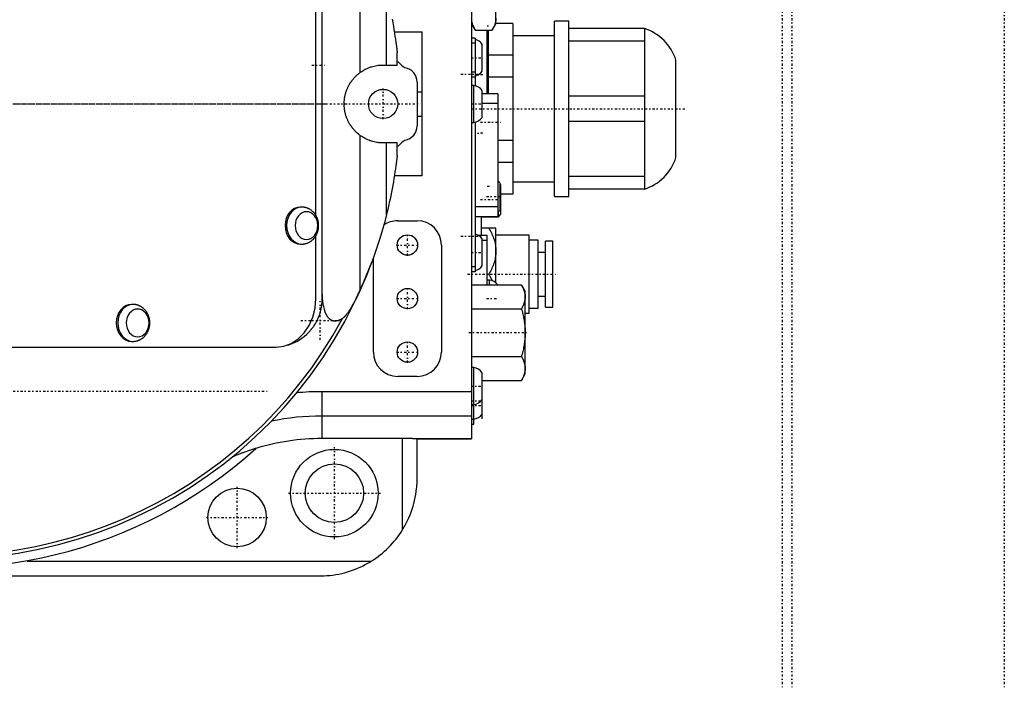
# Model space of a CAD drawing. Extents: x -526 to 218, y -128 to 128.
# Tile 8 of 9: x 15 to 218, y -120 to 17. Entities that reach past the tile are written whole.
import ezdxf

# ---------------------------------------------------------------- set-up
doc = ezdxf.new("R2010")
doc.units = 0
doc.linetypes.add('CENTER', pattern=[1.5, 0.45, -0.5, 0.05, -0.5])
doc.layers.add('AM_0', color=7, linetype='CONTINUOUS')
doc.layers.add('AM_7', color=7, linetype='CENTER')

msp = doc.modelspace()

# ---------------------------------------------------------------- linework, layer by layer
at = {"layer": 'AM_0', "color": 7, "linetype": 'CONTINUOUS'}
for p, q in [((108.2, 68.86), (108.2, -68.86)), ((77.5, -40), (77.5, 40)), ((85.27, 6.45), (85.27, 38.28)), ((113.2, 16.5), (113.2, 33.5)), ((76.2, -22.92), (76.2, 22.92)), ((90.69, 8), (90.69, 22.74)), ((108.2, 16.5), (108.96, 15.19)), ((112.44, 15.19), (113.2, 16.5)), ((116.7, 16.55), (113.2, 16.55)), ((116.7, 16.55), (116.7, -18.55)), ((128.2, 17), (125.2, 17)), ((125.2, -19), (125.2, 17)), ((128.2, -19), (128.2, 17)), ((92.32, 14.8), (98, 14.8)), ((98, -14.8), (98, 14.8)), ((108.96, 15.19), (112.44, 15.19)), ((111.7, 16), (111.4, 16)), ((111.4, 2.1), (111.4, 15.19)), ((111.7, 2.1), (111.7, 15.2)), ((143.7, 15.5), (128.2, 15.5)), ((143.7, 15.5), (143.7, -17.5)), ((108.9, 13.5), (108.2, 13.5)), ((108.9, 12.5), (108.2, 12.5)), ((108.9, 13.5), (108.9, 3.76)), ((110.4, 6.75), (110.4, 12.25)), ((125.2, 14), (116.7, 14)), ((143.7, 12.9), (128.2, 12.9)), ((92.9, 8), (92.9, 10.58)), ((92.9, 8.68), (93.1, 8.68)), ((116.7, 10.03), (111.7, 10.03)), ((150.2, -11), (150.2, 9)), ((90, 8), (92.9, 8)), ((108.9, 6.5), (108.2, 6.5)), ((97, 4.5), (97, -4.5)), ((108.9, 5.5), (108.2, 5.5)), ((116.7, 5.53), (111.7, 5.53)), ((97, 2.5), (98, 2.5)), ((108.65, 3.8), (108.2, 3.8)), ((108.65, -3.8), (108.65, 3.8)), ((110.4, -2.75), (110.4, 2.75)), ((113.6, 2.1), (110.4, 2.1)), ((113.6, 2.1), (113.6, -23.15)), ((113.6, 0.1), (110.4, 0.1)), ((143.7, 1.6), (128.2, 1.6)), ((97, -2.5), (98, -2.5)), ((108.2, -3.8), (108.65, -3.8)), ((108.9, -3.76), (108.9, -34.5)), ((143.7, -3.6), (128.2, -3.6)), ((85.27, -38.28), (85.27, -6.45)), ((92.9, -8), (90, -8)), ((90.69, -22.74), (90.69, -8)), ((92.9, -10.58), (92.9, -8)), ((116.7, -7.53), (113.6, -7.53)), ((93.1, -8.68), (92.9, -8.68)), ((116.7, -12.03), (113.6, -12.03)), ((98, -14.8), (92.32, -14.8)), ((116.7, -16), (125.2, -16)), ((143.7, -14.9), (128.2, -14.9)), ((111.85, -17), (111.4, -17)), ((114.05, -21.75), (114.05, -16.25)), ((114.2, -16.67), (114.05, -16.52)), ((114.2, -22.67), (114.2, -16.67)), ((143.7, -17.5), (128.2, -17.5)), ((116.7, -18.55), (114.2, -18.55)), ((125.2, -19), (128.2, -19)), ((73.29, -21.2), (72.98, -21.2)), ((113.6, -21.15), (108.9, -21.15)), ((113.7, -23.17), (113.7, -22.15)), ((93, -24), (97, -24)), ((108.9, -23.15), (113.6, -23.15)), ((110.2, -23.17), (113.7, -23.17)), ((110.2, -27.04), (110.2, -23.19)), ((113.7, -23.17), (114.2, -22.67)), ((113.2, -25.5), (110.2, -25.5)), ((113.2, -36.81), (113.2, -25.5)), ((76.2, -40), (76.2, -27.08)), ((109.57, -27), (111.4, -27)), ((110.4, -33.25), (110.4, -27.75)), ((110.4, -28), (111.4, -28)), ((111.4, -37.19), (111.4, -27)), ((120, -27), (113.2, -27)), ((120, -43), (120, -27)), ((121.9, -28), (120, -28)), ((121.9, -42), (121.9, -28)), ((124.9, -28.2), (123.4, -28.2)), ((123.4, -41.8), (123.4, -28.2)), ((124.9, -41.8), (124.9, -28.2)), ((72.98, -28.8), (73.29, -28.8)), ((102, -29), (102, -51)), ((88, -51), (88, -31.6)), ((123.4, -30.5), (121.9, -30.5)), ((108.9, -33.5), (108.2, -33.5)), ((108.9, -34.5), (108.2, -34.5)), ((111.4, -35), (111.73, -35)), ((111.85, -36.2), (111.4, -36.2)), ((111.85, -37.18), (111.85, -36.2)), ((108.2, -37.19), (118.44, -37.19)), ((119.2, -38.5), (118.44, -37.19)), ((119.2, -55.5), (119.2, -38.5)), ((121.9, -39.5), (123.4, -39.5)), ((38.59, -41.2), (38.28, -41.2)), ((108.2, -42.09), (118.44, -42.09)), ((120, -42), (121.9, -42)), ((123.4, -41.8), (124.9, -41.8)), ((119.2, -43), (120, -43)), ((7.2, -50), (68.01, -50)), ((38.28, -48.8), (38.59, -48.8)), ((108.2, -51.91), (118.44, -51.91)), ((108.65, -54.2), (108.2, -54.2)), ((108.65, -65.8), (108.65, -54.2)), ((97, -56), (93, -56)), ((110.4, -64.75), (110.4, -55.25)), ((118.44, -56.81), (119.2, -55.5)), ((110.4, -56.81), (118.44, -56.81)), ((77.4, -59.14), (77.4, -68.77)), ((108.2, -59.14), (77.4, -59.14)), ((108.2, -61.8), (108.65, -61.8)), ((108.2, -64.14), (77.4, -64.14)), ((108.2, -64.8), (108.65, -64.8)), ((108.2, -65.8), (108.65, -65.8)), ((94, -68.77), (77.4, -68.77)), ((94, -87.54), (94, -68.77)), ((108.2, -68.85), (97, -68.85)), ((97, -68.86), (108.2, -68.86)), ((97, -77), (97, -68.86)), ((16.86, -94), (87.54, -94)), ((-24, -97), (77, -97))]:
    msp.add_line(p, q, dxfattribs=at)
for points in [[(72.98, -21.2), (72.38, -21.27), (71.79, -21.49), (71.25, -21.84), (70.78, -22.31), (70.39, -22.89), (70.11, -23.55), (69.93, -24.26), (69.87, -25), (69.93, -25.74), (70.11, -26.45), (70.39, -27.11), (70.78, -27.69), (71.25, -28.16), (71.79, -28.51), (72.38, -28.73), (72.98, -28.8)], [(73.29, -21.2), (72.68, -21.27), (72.1, -21.49), (71.56, -21.84), (71.09, -22.31), (70.7, -22.89), (70.41, -23.55), (70.23, -24.26), (70.17, -25), (70.23, -25.74), (70.41, -26.45), (70.7, -27.11), (71.09, -27.69), (71.56, -28.16), (72.1, -28.51), (72.68, -28.73), (73.29, -28.8)], [(68.01, -50), (69.6, -49.81), (71.14, -49.24), (72.56, -48.31), (73.8, -47.07), (74.82, -45.56), (75.57, -43.83), (76.04, -41.95), (76.2, -40)], [(38.28, -41.2), (37.67, -41.27), (37.09, -41.49), (36.55, -41.84), (36.08, -42.31), (35.69, -42.89), (35.41, -43.55), (35.23, -44.26), (35.17, -45), (35.23, -45.74), (35.41, -46.45), (35.69, -47.11), (36.08, -47.69), (36.55, -48.16), (37.09, -48.51), (37.67, -48.73), (38.28, -48.8)], [(38.59, -41.2), (37.98, -41.27), (37.4, -41.49), (36.86, -41.84), (36.39, -42.31), (36, -42.89), (35.71, -43.55), (35.53, -44.26), (35.47, -45), (35.53, -45.74), (35.71, -46.45), (36, -47.11), (36.39, -47.69), (36.86, -48.16), (37.4, -48.51), (37.98, -48.73), (38.59, -48.8)]]:
    msp.add_lwpolyline(points, dxfattribs=at)
for points in [[(74.26, -22.15), (73.81, -22.2), (73.37, -22.36), (72.96, -22.63), (72.61, -22.98), (72.32, -23.41), (72.1, -23.91), (71.97, -24.44), (71.92, -25), (71.97, -25.56), (72.1, -26.09), (72.32, -26.59), (72.61, -27.02), (72.96, -27.37), (73.37, -27.64), (73.81, -27.8), (74.26, -27.85), (74.72, -27.8), (75.16, -27.64), (75.56, -27.37), (75.91, -27.02), (76.21, -26.59), (76.42, -26.09), (76.55, -25.56), (76.6, -25), (76.55, -24.44), (76.42, -23.91), (76.21, -23.41), (75.91, -22.98), (75.56, -22.63), (75.16, -22.36), (74.72, -22.2)], [(39.56, -42.15), (39.11, -42.2), (38.67, -42.36), (38.26, -42.63), (37.91, -42.98), (37.62, -43.41), (37.4, -43.91), (37.27, -44.44), (37.22, -45), (37.27, -45.56), (37.4, -46.09), (37.62, -46.59), (37.91, -47.02), (38.26, -47.37), (38.67, -47.64), (39.11, -47.8), (39.56, -47.85), (40.02, -47.8), (40.46, -47.64), (40.86, -47.37), (41.21, -47.02), (41.51, -46.59), (41.72, -46.09), (41.85, -45.56), (41.9, -45), (41.85, -44.44), (41.72, -43.91), (41.51, -43.41), (41.21, -42.98), (40.86, -42.63), (40.46, -42.36), (40.02, -42.2)]]:
    msp.add_lwpolyline(points, close=True, dxfattribs=at)
for points in [[(91.86, 17.42, 0), (91.99, 16.71, 0), (92.06, 16.36, 0), (92.12, 16.01, 0), (92.24, 15.32, 0), (92.35, 14.63, 0), (92.45, 13.96, 0), (92.55, 13.31, 0), (92.64, 12.63, 0), (92.69, 12.29, 0), (92.7, 12.23, 0), (92.71, 12.12, 0), (92.73, 12, 0), (92.73, 11.94, 0), (92.74, 11.89, 0), (92.76, 11.77, 0), (92.77, 11.66, 0), (92.78, 11.55, 0), (92.8, 11.44, 0), (92.81, 11.34, 0), (92.82, 11.28, 0), (92.82, 11.23, 0), (92.84, 11.13, 0), (92.85, 11.03, 0), (92.86, 10.94, 0), (92.86, 10.88, 0), (92.87, 10.87, 0), (92.87, 10.85, 0), (92.87, 10.84, 0), (92.87, 10.84, 0), (92.87, 10.82, 0), (92.87, 10.8, 0), (92.88, 10.79, 0), (92.88, 10.78, 0), (92.88, 10.76, 0), (92.88, 10.75, 0), (92.88, 10.75, 0), (92.88, 10.73, 0), (92.88, 10.72, 0), (92.88, 10.71, 0), (92.89, 10.71, 0), (92.89, 10.69, 0), (92.89, 10.68, 0), (92.89, 10.68, 0), (92.89, 10.67, 0), (92.89, 10.66, 0), (92.89, 10.65, 0), (92.89, 10.64, 0), (92.89, 10.63, 0), (92.9, 10.62, 0), (92.9, 10.61, 0), (92.9, 10.61, 0), (92.9, 10.6, 0), (92.9, 10.6, 0), (92.9, 10.59, 0), (92.9, 10.59, 0), (92.9, 10.58, 0), (92.9, 10.58, 0), (92.9, 10.58, 0), (92.9, 10.58, 0), (92.9, 10.58, 0), (92.9, 10.58, 0)], [(108.96, 15.19, 0), (108.92, 15.26, 0), (108.83, 15.41, 0), (108.76, 15.55, 0), (108.72, 15.63, 0), (108.69, 15.7, 0), (108.62, 15.84, 0), (108.56, 15.98, 0), (108.51, 16.12, 0), (108.45, 16.25, 0), (108.41, 16.39, 0), (108.39, 16.45, 0), (108.37, 16.52, 0), (108.33, 16.65, 0), (108.3, 16.79, 0), (108.27, 16.92, 0), (108.25, 17.05, 0), (108.23, 17.18, 0), (108.22, 17.24, 0), (108.21, 17.31, 0), (108.21, 17.44, 0), (108.2, 17.57, 0), (108.2, 17.64, 0)], [(113.2, 17.64, 0), (113.2, 17.57, 0), (113.19, 17.44, 0), (113.19, 17.31, 0), (113.18, 17.24, 0), (113.17, 17.18, 0), (113.15, 17.05, 0), (113.13, 16.92, 0), (113.1, 16.79, 0), (113.07, 16.65, 0), (113.03, 16.52, 0), (113.01, 16.45, 0), (112.99, 16.39, 0), (112.95, 16.25, 0), (112.89, 16.12, 0), (112.84, 15.98, 0), (112.78, 15.84, 0), (112.71, 15.7, 0), (112.68, 15.63, 0), (112.64, 15.55, 0), (112.57, 15.41, 0), (112.48, 15.26, 0), (112.44, 15.19, 0)], [(85.27, -6.45, 0), (85.21, -6.41, 0), (85.1, -6.32, 0), (84.99, -6.24, 0), (84.93, -6.19, 0), (84.88, -6.15, 0), (84.77, -6.05, 0), (84.66, -5.96, 0), (84.56, -5.87, 0), (84.46, -5.77, 0), (84.36, -5.67, 0), (84.31, -5.62, 0), (84.26, -5.57, 0), (84.16, -5.47, 0), (84.07, -5.37, 0), (83.98, -5.27, 0), (83.89, -5.17, 0), (83.8, -5.06, 0), (83.76, -5.01, 0), (83.72, -4.96, 0), (83.64, -4.85, 0), (83.56, -4.75, 0), (83.52, -4.69, 0), (83.48, -4.64, 0), (83.41, -4.53, 0), (83.33, -4.42, 0), (83.29, -4.36, 0), (83.26, -4.31, 0), (83.19, -4.19, 0), (83.12, -4.08, 0), (83.05, -3.96, 0), (82.98, -3.84, 0), (82.91, -3.71, 0), (82.88, -3.65, 0), (82.85, -3.59, 0), (82.79, -3.46, 0), (82.73, -3.34, 0), (82.67, -3.21, 0), (82.62, -3.08, 0), (82.56, -2.95, 0), (82.54, -2.88, 0), (82.51, -2.82, 0), (82.46, -2.68, 0), (82.42, -2.55, 0), (82.37, -2.41, 0), (82.33, -2.28, 0), (82.29, -2.14, 0), (82.27, -2.07, 0), (82.25, -2, 0), (82.22, -1.87, 0), (82.19, -1.73, 0), (82.16, -1.59, 0), (82.13, -1.45, 0), (82.11, -1.31, 0), (82.1, -1.24, 0), (82.09, -1.17, 0), (82.07, -1.03, 0), (82.05, -0.89, 0), (82.04, -0.75, 0), (82.02, -0.61, 0), (82.01, -0.48, 0), (82.01, -0.41, 0), (82.01, -0.34, 0), (82, -0.2, 0), (82, -0.07, 0), (82, 0, 0), (82, 0.07, 0), (82, 0.2, 0), (82.01, 0.34, 0), (82.01, 0.41, 0), (82.01, 0.48, 0), (82.02, 0.61, 0), (82.04, 0.75, 0), (82.05, 0.89, 0), (82.07, 1.03, 0), (82.09, 1.17, 0), (82.1, 1.24, 0), (82.11, 1.31, 0), (82.13, 1.45, 0), (82.16, 1.59, 0), (82.19, 1.73, 0), (82.22, 1.87, 0), (82.25, 2, 0), (82.27, 2.07, 0), (82.29, 2.14, 0), (82.33, 2.28, 0), (82.37, 2.41, 0), (82.42, 2.55, 0), (82.46, 2.68, 0), (82.51, 2.82, 0), (82.54, 2.88, 0), (82.56, 2.95, 0), (82.62, 3.08, 0), (82.67, 3.21, 0), (82.73, 3.34, 0), (82.79, 3.46, 0), (82.85, 3.59, 0), (82.88, 3.65, 0), (82.91, 3.71, 0), (82.98, 3.84, 0), (83.05, 3.96, 0), (83.12, 4.08, 0), (83.19, 4.19, 0), (83.26, 4.31, 0), (83.29, 4.36, 0), (83.33, 4.42, 0), (83.41, 4.53, 0), (83.48, 4.64, 0), (83.52, 4.69, 0), (83.56, 4.75, 0), (83.64, 4.85, 0), (83.72, 4.96, 0), (83.76, 5.01, 0), (83.8, 5.06, 0), (83.89, 5.17, 0), (83.98, 5.27, 0), (84.07, 5.37, 0), (84.16, 5.47, 0), (84.26, 5.57, 0), (84.31, 5.62, 0), (84.36, 5.67, 0), (84.46, 5.77, 0), (84.56, 5.87, 0), (84.66, 5.96, 0), (84.77, 6.05, 0), (84.88, 6.15, 0), (84.93, 6.19, 0), (84.99, 6.24, 0), (85.1, 6.32, 0), (85.21, 6.41, 0), (85.27, 6.45, 0)], [(85.27, 6.45, 0), (85.38, 6.53, 0), (85.62, 6.69, 0), (85.85, 6.84, 0), (85.98, 6.91, 0), (86.1, 6.98, 0), (86.35, 7.12, 0), (86.6, 7.24, 0), (86.85, 7.36, 0), (87.11, 7.46, 0), (87.38, 7.56, 0), (87.51, 7.6, 0), (87.65, 7.65, 0), (87.92, 7.72, 0), (88.19, 7.79, 0), (88.46, 7.85, 0), (88.74, 7.9, 0), (89.02, 7.94, 0), (89.16, 7.96, 0), (89.3, 7.97, 0), (89.58, 7.99, 0), (89.86, 8, 0), (90, 8, 0)], [(90, -8, 0), (89.86, -8, 0), (89.58, -7.99, 0), (89.3, -7.97, 0), (89.16, -7.96, 0), (89.02, -7.94, 0), (88.74, -7.9, 0), (88.46, -7.85, 0), (88.19, -7.79, 0), (87.92, -7.72, 0), (87.65, -7.65, 0), (87.51, -7.6, 0), (87.38, -7.56, 0), (87.11, -7.46, 0), (86.85, -7.36, 0), (86.6, -7.24, 0), (86.35, -7.12, 0), (86.1, -6.98, 0), (85.98, -6.91, 0), (85.85, -6.84, 0), (85.62, -6.69, 0), (85.38, -6.53, 0), (85.27, -6.45, 0)], [(92.9, -10.58, 0), (92.9, -10.58, 0), (92.9, -10.58, 0), (92.9, -10.58, 0), (92.9, -10.58, 0), (92.9, -10.58, 0), (92.9, -10.59, 0), (92.9, -10.59, 0), (92.9, -10.6, 0), (92.9, -10.6, 0), (92.9, -10.61, 0), (92.9, -10.61, 0), (92.9, -10.62, 0), (92.89, -10.63, 0), (92.89, -10.64, 0), (92.89, -10.65, 0), (92.89, -10.66, 0), (92.89, -10.67, 0), (92.89, -10.68, 0), (92.89, -10.68, 0), (92.89, -10.69, 0), (92.89, -10.71, 0), (92.88, -10.71, 0), (92.88, -10.72, 0), (92.88, -10.73, 0), (92.88, -10.75, 0), (92.88, -10.75, 0), (92.88, -10.76, 0), (92.88, -10.78, 0), (92.88, -10.79, 0), (92.87, -10.8, 0), (92.87, -10.82, 0), (92.87, -10.84, 0), (92.87, -10.84, 0), (92.87, -10.85, 0), (92.87, -10.87, 0), (92.86, -10.88, 0), (92.86, -10.94, 0), (92.85, -11.03, 0), (92.84, -11.13, 0), (92.82, -11.23, 0), (92.82, -11.28, 0), (92.81, -11.34, 0), (92.8, -11.44, 0), (92.78, -11.55, 0), (92.77, -11.66, 0), (92.76, -11.77, 0), (92.74, -11.89, 0), (92.73, -11.94, 0), (92.73, -12, 0), (92.71, -12.12, 0), (92.7, -12.23, 0), (92.69, -12.29, 0), (92.64, -12.63, 0), (92.55, -13.31, 0), (92.45, -13.96, 0), (92.35, -14.63, 0), (92.24, -15.32, 0), (92.12, -16.01, 0), (92.06, -16.36, 0), (91.99, -16.71, 0), (91.86, -17.42, 0), (91.72, -18.14, 0), (91.58, -18.85, 0), (91.43, -19.57, 0), (91.27, -20.28, 0), (91.19, -20.64, 0), (91.11, -21, 0), (90.95, -21.7, 0), (90.78, -22.4, 0), (90.69, -22.74, 0)], [(73.29, -28.8, 0), (73.34, -28.8, 0), (73.44, -28.8, 0), (73.55, -28.79, 0), (73.6, -28.78, 0), (73.65, -28.78, 0), (73.75, -28.77, 0), (73.86, -28.75, 0), (73.96, -28.73, 0), (74.06, -28.71, 0), (74.16, -28.68, 0), (74.21, -28.66, 0), (74.26, -28.65, 0), (74.36, -28.62, 0), (74.46, -28.58, 0), (74.56, -28.54, 0), (74.65, -28.5, 0), (74.74, -28.45, 0), (74.79, -28.43, 0), (74.84, -28.4, 0), (74.93, -28.35, 0), (75.02, -28.3, 0), (75.06, -28.27, 0), (75.11, -28.24, 0), (75.19, -28.18, 0), (75.28, -28.12, 0), (75.32, -28.09, 0), (75.36, -28.05, 0), (75.44, -27.99, 0), (75.52, -27.92, 0), (75.6, -27.85, 0), (75.67, -27.77, 0), (75.74, -27.69, 0), (75.78, -27.65, 0), (75.81, -27.61, 0), (75.88, -27.53, 0), (75.95, -27.45, 0), (76.01, -27.37, 0), (76.07, -27.28, 0), (76.13, -27.19, 0), (76.16, -27.15, 0), (76.19, -27.1, 0), (76.24, -27.01, 0), (76.29, -26.91, 0), (76.34, -26.82, 0), (76.39, -26.72, 0), (76.43, -26.63, 0), (76.45, -26.58, 0), (76.47, -26.53, 0), (76.51, -26.43, 0), (76.55, -26.32, 0), (76.58, -26.22, 0), (76.61, -26.12, 0), (76.64, -26.02, 0), (76.65, -25.96, 0), (76.66, -25.91, 0), (76.68, -25.81, 0), (76.7, -25.7, 0), (76.72, -25.59, 0), (76.73, -25.49, 0), (76.74, -25.38, 0), (76.75, -25.32, 0), (76.75, -25.27, 0), (76.76, -25.16, 0), (76.76, -25.05, 0), (76.76, -25, 0), (76.76, -24.95, 0), (76.76, -24.84, 0), (76.75, -24.73, 0), (76.75, -24.68, 0), (76.74, -24.62, 0), (76.73, -24.51, 0), (76.72, -24.41, 0), (76.7, -24.3, 0), (76.68, -24.2, 0), (76.66, -24.09, 0), (76.65, -24.04, 0), (76.64, -23.98, 0), (76.61, -23.88, 0), (76.58, -23.78, 0), (76.55, -23.67, 0), (76.51, -23.57, 0), (76.47, -23.47, 0), (76.45, -23.42, 0), (76.43, -23.37, 0), (76.39, -23.28, 0), (76.34, -23.18, 0), (76.29, -23.09, 0), (76.24, -22.99, 0), (76.19, -22.9, 0), (76.16, -22.85, 0), (76.13, -22.81, 0), (76.07, -22.72, 0), (76.01, -22.63, 0), (75.95, -22.55, 0), (75.88, -22.47, 0), (75.81, -22.38, 0), (75.78, -22.35, 0), (75.74, -22.31, 0), (75.67, -22.23, 0), (75.6, -22.15, 0), (75.52, -22.08, 0), (75.44, -22.01, 0), (75.36, -21.95, 0), (75.32, -21.91, 0), (75.28, -21.88, 0), (75.19, -21.82, 0), (75.11, -21.76, 0), (75.06, -21.73, 0), (75.02, -21.7, 0), (74.93, -21.65, 0), (74.84, -21.6, 0), (74.79, -21.57, 0), (74.74, -21.55, 0), (74.65, -21.5, 0), (74.55, -21.46, 0), (74.46, -21.42, 0), (74.36, -21.38, 0), (74.26, -21.35, 0), (74.21, -21.34, 0), (74.16, -21.32, 0), (74.06, -21.29, 0), (73.96, -21.27, 0), (73.86, -21.25, 0), (73.75, -21.23, 0), (73.65, -21.22, 0), (73.6, -21.22, 0), (73.55, -21.21, 0), (73.44, -21.2, 0), (73.34, -21.2, 0), (73.29, -21.2, 0)], [(90.69, -22.74, 0), (90.26, -24.4, 0), (89.31, -27.68, 0), (88.24, -30.92, 0), (87.66, -32.52, 0)], [(111.73, -25.5, 0), (111.81, -25.65, 0), (111.97, -25.93, 0), (112.12, -26.21, 0), (112.19, -26.35, 0), (112.26, -26.49, 0), (112.38, -26.77, 0), (112.5, -27.03, 0), (112.61, -27.3, 0), (112.71, -27.57, 0), (112.8, -27.83, 0), (112.84, -27.96, 0), (112.88, -28.09, 0), (112.95, -28.34, 0), (113.01, -28.6, 0), (113.06, -28.85, 0), (113.11, -29.11, 0), (113.14, -29.36, 0), (113.16, -29.49, 0), (113.17, -29.61, 0), (113.19, -29.87, 0), (113.2, -30.12, 0), (113.2, -30.25, 0)], [(113.2, -30.25, 0), (113.2, -30.38, 0), (113.19, -30.63, 0), (113.17, -30.89, 0), (113.16, -31.01, 0), (113.14, -31.14, 0), (113.11, -31.39, 0), (113.06, -31.65, 0), (113.01, -31.9, 0), (112.95, -32.16, 0), (112.88, -32.41, 0), (112.84, -32.54, 0), (112.8, -32.67, 0), (112.71, -32.93, 0), (112.61, -33.2, 0), (112.5, -33.47, 0), (112.38, -33.73, 0), (112.26, -34.01, 0), (112.19, -34.15, 0), (112.12, -34.29, 0), (111.97, -34.57, 0), (111.81, -34.85, 0), (111.73, -35, 0)], [(87.66, -32.52, 0), (87.29, -33.51, 0), (86.52, -35.43, 0), (85.71, -37.32, 0), (85.27, -38.28, 0)], [(111.73, -35, 0), (111.86, -35.23, 0), (112.1, -35.68, 0), (112.32, -36.12, 0), (112.42, -36.34, 0)], [(81.67, -44.07, 0), (81.63, -44.1, 0), (81.55, -44.15, 0), (81.47, -44.2, 0), (81.43, -44.23, 0), (81.38, -44.25, 0), (81.3, -44.3, 0), (81.21, -44.34, 0), (81.13, -44.39, 0), (81.04, -44.42, 0), (80.95, -44.46, 0), (80.91, -44.48, 0), (80.87, -44.49, 0), (80.78, -44.52, 0), (80.69, -44.55, 0), (80.61, -44.57, 0), (80.52, -44.59, 0), (80.44, -44.61, 0), (80.39, -44.61, 0), (80.35, -44.62, 0), (80.27, -44.63, 0), (80.18, -44.63, 0), (80.14, -44.63, 0), (80.1, -44.63, 0), (80.02, -44.63, 0), (79.94, -44.63, 0), (79.9, -44.62, 0), (79.86, -44.62, 0), (79.79, -44.6, 0), (79.71, -44.59, 0), (79.64, -44.57, 0), (79.57, -44.54, 0), (79.5, -44.52, 0), (79.47, -44.5, 0), (79.43, -44.49, 0), (79.37, -44.46, 0), (79.3, -44.42, 0), (79.24, -44.39, 0), (79.18, -44.35, 0), (79.12, -44.31, 0), (79.09, -44.28, 0), (79.07, -44.26, 0), (79.01, -44.22, 0), (78.96, -44.17, 0), (78.9, -44.12, 0), (78.85, -44.06, 0), (78.8, -44.01, 0), (78.78, -43.98, 0), (78.75, -43.95, 0), (78.71, -43.9, 0), (78.66, -43.84, 0), (78.61, -43.77, 0), (78.57, -43.71, 0), (78.53, -43.65, 0), (78.51, -43.61, 0), (78.49, -43.58, 0), (78.45, -43.51, 0), (78.41, -43.44, 0), (78.37, -43.37, 0), (78.33, -43.3, 0), (78.3, -43.22, 0), (78.28, -43.18, 0), (78.26, -43.15, 0), (78.23, -43.07, 0), (78.19, -42.99, 0), (78.18, -42.95, 0), (78.16, -42.91, 0), (78.13, -42.83, 0), (78.1, -42.75, 0), (78.09, -42.71, 0), (78.07, -42.66, 0), (78.05, -42.58, 0), (78.02, -42.5, 0), (77.93, -42.19, 0), (77.8, -41.65, 0), (77.7, -41.08, 0), (77.63, -40.51, 0), (77.57, -39.93, 0), (77.55, -39.65, 0), (77.54, -39.36, 0), (77.51, -38.78, 0), (77.5, -38.19, 0), (77.5, -37.9, 0)], [(85.27, -38.28, 0), (85.18, -38.48, 0), (84.99, -38.88, 0), (84.79, -39.28, 0), (84.69, -39.48, 0), (84.6, -39.68, 0), (84.4, -40.08, 0), (84.19, -40.47, 0), (83.99, -40.85, 0), (83.79, -41.22, 0), (83.6, -41.56, 0), (83.5, -41.72, 0), (83.41, -41.88, 0), (83.22, -42.19, 0), (83.04, -42.47, 0), (82.87, -42.73, 0), (82.69, -42.98, 0), (82.51, -43.23, 0), (82.4, -43.36, 0), (82.38, -43.38, 0), (82.35, -43.43, 0), (82.31, -43.47, 0), (82.29, -43.5, 0), (82.27, -43.52, 0), (82.23, -43.56, 0), (82.19, -43.6, 0), (82.16, -43.65, 0), (82.12, -43.69, 0), (82.08, -43.73, 0), (82.06, -43.75, 0), (82.03, -43.77, 0), (81.99, -43.81, 0), (81.95, -43.85, 0), (81.91, -43.89, 0), (81.87, -43.93, 0), (81.83, -43.96, 0), (81.81, -43.98, 0), (81.78, -43.99, 0), (81.74, -44.03, 0), (81.7, -44.06, 0), (81.67, -44.07, 0)], [(118.44, -37.19, 0), (118.48, -37.26, 0), (118.57, -37.41, 0), (118.64, -37.55, 0), (118.68, -37.63, 0), (118.71, -37.7, 0), (118.78, -37.84, 0), (118.84, -37.98, 0), (118.89, -38.12, 0), (118.95, -38.25, 0), (118.99, -38.39, 0), (119.01, -38.45, 0), (119.03, -38.52, 0), (119.07, -38.65, 0), (119.1, -38.79, 0), (119.13, -38.92, 0), (119.15, -39.05, 0), (119.17, -39.18, 0), (119.18, -39.24, 0), (119.19, -39.31, 0), (119.19, -39.44, 0), (119.2, -39.57, 0), (119.2, -39.64, 0)], [(70.29, -49.6, 0), (70.63, -49.5, 0), (71.31, -49.25, 0), (71.96, -48.95, 0), (72.27, -48.79, 0), (72.59, -48.61, 0), (73.19, -48.22, 0), (73.76, -47.8, 0), (74.3, -47.33, 0), (74.6, -47.04, 0), (74.69, -46.95, 0), (74.77, -46.87, 0), (74.81, -46.82, 0), (74.85, -46.78, 0), (74.93, -46.69, 0), (75.01, -46.6, 0), (75.09, -46.51, 0), (75.16, -46.42, 0), (75.24, -46.33, 0), (75.28, -46.28, 0), (75.32, -46.24, 0), (75.39, -46.14, 0), (75.46, -46.05, 0), (75.5, -46, 0), (75.53, -45.95, 0), (75.6, -45.86, 0), (75.67, -45.76, 0), (75.71, -45.71, 0), (75.74, -45.66, 0), (75.81, -45.57, 0), (75.87, -45.47, 0), (75.94, -45.37, 0), (76, -45.26, 0), (76.06, -45.16, 0), (76.09, -45.11, 0), (76.13, -45.06, 0), (76.18, -44.96, 0), (76.24, -44.85, 0), (76.3, -44.75, 0), (76.36, -44.64, 0), (76.41, -44.54, 0), (76.44, -44.48, 0), (76.46, -44.43, 0), (76.52, -44.32, 0), (76.57, -44.22, 0), (76.62, -44.11, 0), (76.67, -44, 0), (76.71, -43.89, 0), (76.74, -43.83, 0), (76.76, -43.78, 0), (76.8, -43.67, 0), (76.85, -43.56, 0), (76.89, -43.45, 0), (76.93, -43.33, 0), (76.97, -43.22, 0), (76.99, -43.16, 0), (77, -43.11, 0), (77.04, -42.99, 0), (77.08, -42.88, 0), (77.11, -42.77, 0), (77.14, -42.65, 0), (77.17, -42.54, 0), (77.19, -42.48, 0), (77.2, -42.42, 0), (77.23, -42.3, 0), (77.26, -42.19, 0), (77.27, -42.13, 0), (77.28, -42.07, 0), (77.31, -41.95, 0), (77.33, -41.84, 0), (77.34, -41.78, 0), (77.35, -41.72, 0), (77.37, -41.6, 0), (77.39, -41.48, 0), (77.41, -41.37, 0), (77.42, -41.25, 0), (77.44, -41.13, 0), (77.44, -41.07, 0), (77.45, -41.01, 0), (77.46, -40.89, 0), (77.47, -40.77, 0), (77.48, -40.66, 0), (77.49, -40.54, 0), (77.49, -40.42, 0), (77.49, -40.36, 0), (77.5, -40.3, 0), (77.5, -40.18, 0), (77.5, -40.06, 0), (77.5, -40, 0)], [(119.2, -39.64, 0), (119.2, -39.7, 0), (119.19, -39.84, 0), (119.19, -39.97, 0), (119.18, -40.03, 0), (119.17, -40.1, 0), (119.15, -40.23, 0), (119.13, -40.36, 0), (119.1, -40.49, 0), (119.07, -40.62, 0), (119.03, -40.76, 0), (119.01, -40.82, 0), (118.99, -40.89, 0), (118.95, -41.03, 0), (118.89, -41.16, 0), (118.84, -41.3, 0), (118.78, -41.44, 0), (118.71, -41.58, 0), (118.68, -41.65, 0), (118.64, -41.72, 0), (118.57, -41.87, 0), (118.48, -42.02, 0), (118.44, -42.09, 0)], [(38.59, -48.8, 0), (38.64, -48.8, 0), (38.74, -48.8, 0), (38.85, -48.79, 0), (38.9, -48.78, 0), (38.95, -48.78, 0), (39.05, -48.77, 0), (39.16, -48.75, 0), (39.26, -48.73, 0), (39.36, -48.71, 0), (39.46, -48.68, 0), (39.51, -48.66, 0), (39.56, -48.65, 0), (39.66, -48.62, 0), (39.76, -48.58, 0), (39.86, -48.54, 0), (39.95, -48.5, 0), (40.04, -48.45, 0), (40.09, -48.43, 0), (40.14, -48.4, 0), (40.23, -48.35, 0), (40.32, -48.3, 0), (40.36, -48.27, 0), (40.41, -48.24, 0), (40.49, -48.18, 0), (40.58, -48.12, 0), (40.62, -48.09, 0), (40.66, -48.05, 0), (40.74, -47.99, 0), (40.82, -47.92, 0), (40.9, -47.85, 0), (40.97, -47.77, 0), (41.04, -47.69, 0), (41.08, -47.65, 0), (41.11, -47.61, 0), (41.18, -47.53, 0), (41.25, -47.45, 0), (41.31, -47.37, 0), (41.37, -47.28, 0), (41.43, -47.19, 0), (41.46, -47.15, 0), (41.49, -47.1, 0), (41.54, -47.01, 0), (41.59, -46.91, 0), (41.64, -46.82, 0), (41.69, -46.72, 0), (41.73, -46.63, 0), (41.75, -46.58, 0), (41.77, -46.53, 0), (41.81, -46.43, 0), (41.85, -46.32, 0), (41.88, -46.22, 0), (41.91, -46.12, 0), (41.94, -46.02, 0), (41.95, -45.96, 0), (41.96, -45.91, 0), (41.98, -45.81, 0), (42, -45.7, 0), (42.02, -45.59, 0), (42.03, -45.49, 0), (42.04, -45.38, 0), (42.05, -45.32, 0), (42.05, -45.27, 0), (42.06, -45.16, 0), (42.06, -45.05, 0), (42.06, -45, 0), (42.06, -44.95, 0), (42.06, -44.84, 0), (42.05, -44.73, 0), (42.05, -44.68, 0), (42.04, -44.62, 0), (42.03, -44.51, 0), (42.02, -44.41, 0), (42, -44.3, 0), (41.98, -44.2, 0), (41.96, -44.09, 0), (41.95, -44.04, 0), (41.94, -43.98, 0), (41.91, -43.88, 0), (41.88, -43.78, 0), (41.85, -43.67, 0), (41.81, -43.57, 0), (41.77, -43.47, 0), (41.75, -43.42, 0), (41.73, -43.37, 0), (41.69, -43.28, 0), (41.64, -43.18, 0), (41.59, -43.09, 0), (41.54, -42.99, 0), (41.49, -42.9, 0), (41.46, -42.85, 0), (41.43, -42.81, 0), (41.37, -42.72, 0), (41.31, -42.63, 0), (41.25, -42.55, 0), (41.18, -42.47, 0), (41.11, -42.38, 0), (41.08, -42.35, 0), (41.04, -42.31, 0), (40.97, -42.23, 0), (40.9, -42.15, 0), (40.82, -42.08, 0), (40.74, -42.01, 0), (40.66, -41.95, 0), (40.62, -41.91, 0), (40.58, -41.88, 0), (40.49, -41.82, 0), (40.41, -41.76, 0), (40.36, -41.73, 0), (40.32, -41.7, 0), (40.23, -41.65, 0), (40.14, -41.6, 0), (40.09, -41.57, 0), (40.04, -41.55, 0), (39.95, -41.5, 0), (39.85, -41.46, 0), (39.76, -41.42, 0), (39.66, -41.38, 0), (39.56, -41.35, 0), (39.51, -41.34, 0), (39.46, -41.32, 0), (39.36, -41.29, 0), (39.26, -41.27, 0), (39.16, -41.25, 0), (39.05, -41.23, 0), (38.95, -41.22, 0), (38.9, -41.22, 0), (38.85, -41.21, 0), (38.74, -41.2, 0), (38.64, -41.2, 0), (38.59, -41.2, 0)], [(118.44, -42.09, 0), (118.48, -42.24, 0), (118.57, -42.54, 0), (118.64, -42.83, 0), (118.68, -42.97, 0), (118.71, -43.12, 0), (118.78, -43.4, 0), (118.84, -43.68, 0), (118.89, -43.95, 0), (118.95, -44.23, 0), (118.99, -44.5, 0), (119.01, -44.63, 0), (119.03, -44.76, 0), (119.07, -45.03, 0), (119.1, -45.29, 0), (119.13, -45.56, 0), (119.15, -45.82, 0), (119.17, -46.08, 0), (119.18, -46.21, 0), (119.19, -46.34, 0), (119.19, -46.61, 0), (119.2, -46.87, 0), (119.2, -47, 0)], [(119.2, -47, 0), (119.2, -47.13, 0), (119.19, -47.39, 0), (119.19, -47.66, 0), (119.18, -47.79, 0), (119.17, -47.92, 0), (119.15, -48.18, 0), (119.13, -48.44, 0), (119.1, -48.71, 0), (119.07, -48.97, 0), (119.03, -49.24, 0), (119.01, -49.37, 0), (118.99, -49.5, 0), (118.95, -49.77, 0), (118.89, -50.05, 0), (118.84, -50.32, 0), (118.78, -50.6, 0), (118.71, -50.88, 0), (118.68, -51.03, 0), (118.64, -51.17, 0), (118.57, -51.46, 0), (118.48, -51.76, 0), (118.44, -51.91, 0)], [(118.44, -51.91, 0), (118.48, -51.98, 0), (118.57, -52.13, 0), (118.64, -52.28, 0), (118.68, -52.35, 0), (118.71, -52.42, 0), (118.78, -52.56, 0), (118.84, -52.7, 0), (118.89, -52.84, 0), (118.95, -52.97, 0), (118.99, -53.11, 0), (119.01, -53.18, 0), (119.03, -53.24, 0), (119.07, -53.38, 0), (119.1, -53.51, 0), (119.13, -53.64, 0), (119.15, -53.77, 0), (119.17, -53.9, 0), (119.18, -53.97, 0), (119.19, -54.03, 0), (119.19, -54.16, 0), (119.2, -54.3, 0), (119.2, -54.36, 0)], [(119.2, -54.36, 0), (119.2, -54.43, 0), (119.19, -54.56, 0), (119.19, -54.69, 0), (119.18, -54.76, 0), (119.17, -54.82, 0), (119.15, -54.95, 0), (119.13, -55.08, 0), (119.1, -55.21, 0), (119.07, -55.35, 0), (119.03, -55.48, 0), (119.01, -55.55, 0), (118.99, -55.61, 0), (118.95, -55.75, 0), (118.89, -55.88, 0), (118.84, -56.02, 0), (118.78, -56.16, 0), (118.71, -56.3, 0), (118.68, -56.37, 0), (118.64, -56.45, 0), (118.57, -56.59, 0), (118.48, -56.74, 0), (118.44, -56.81, 0)], [(97, -68.85, 0), (97, -68.85, 0), (96.99, -68.85, 0), (96.99, -68.85, 0), (96.99, -68.85, 0), (96.99, -68.85, 0), (96.98, -68.85, 0), (96.98, -68.85, 0), (96.97, -68.85, 0), (96.96, -68.84, 0), (96.96, -68.84, 0), (96.95, -68.84, 0), (96.95, -68.84, 0), (96.94, -68.84, 0), (96.93, -68.84, 0), (96.93, -68.84, 0), (96.92, -68.84, 0), (96.91, -68.84, 0), (96.9, -68.84, 0), (96.89, -68.83, 0), (96.88, -68.83, 0), (96.87, -68.83, 0), (96.86, -68.83, 0), (96.86, -68.83, 0), (96.85, -68.83, 0), (96.83, -68.83, 0), (96.82, -68.83, 0), (96.82, -68.83, 0), (96.8, -68.83, 0), (96.79, -68.83, 0), (96.77, -68.82, 0), (96.75, -68.82, 0), (96.74, -68.82, 0), (96.73, -68.82, 0), (96.72, -68.82, 0), (96.7, -68.82, 0), (96.68, -68.82, 0), (96.66, -68.82, 0), (96.64, -68.82, 0), (96.62, -68.82, 0), (96.61, -68.82, 0), (96.6, -68.81, 0), (96.58, -68.81, 0), (96.56, -68.81, 0), (96.54, -68.81, 0), (96.52, -68.81, 0), (96.49, -68.81, 0), (96.48, -68.81, 0), (96.47, -68.81, 0), (96.44, -68.81, 0), (96.42, -68.81, 0), (96.39, -68.81, 0), (96.37, -68.8, 0), (96.34, -68.8, 0), (96.33, -68.8, 0), (96.32, -68.8, 0), (96.29, -68.8, 0), (96.26, -68.8, 0), (96.23, -68.8, 0), (96.2, -68.8, 0), (96.17, -68.8, 0), (96.16, -68.8, 0), (96.15, -68.8, 0), (96.12, -68.8, 0), (96.09, -68.8, 0), (96.07, -68.8, 0), (96.05, -68.79, 0), (96.02, -68.79, 0), (95.99, -68.79, 0), (95.98, -68.79, 0), (95.96, -68.79, 0), (95.93, -68.79, 0), (95.9, -68.79, 0), (95.86, -68.79, 0), (95.83, -68.79, 0), (95.8, -68.79, 0), (95.78, -68.79, 0), (95.76, -68.79, 0), (95.73, -68.79, 0), (95.69, -68.79, 0), (95.66, -68.79, 0), (95.62, -68.79, 0), (95.59, -68.78, 0), (95.57, -68.78, 0), (95.55, -68.78, 0), (95.51, -68.78, 0), (95.48, -68.78, 0), (95.44, -68.78, 0), (95.4, -68.78, 0), (95.37, -68.78, 0), (95.35, -68.78, 0), (95.33, -68.78, 0), (95.29, -68.78, 0), (95.25, -68.78, 0), (95.21, -68.78, 0), (95.17, -68.78, 0), (95.13, -68.78, 0), (95.11, -68.78, 0), (95.1, -68.78, 0), (95.06, -68.78, 0), (95.02, -68.78, 0), (94.98, -68.78, 0), (94.94, -68.78, 0), (94.9, -68.78, 0), (94.88, -68.78, 0), (94.86, -68.77, 0), (94.81, -68.77, 0), (94.77, -68.77, 0), (94.75, -68.77, 0), (94.73, -68.77, 0), (94.69, -68.77, 0), (94.65, -68.77, 0), (94.63, -68.77, 0), (94.61, -68.77, 0), (94.57, -68.77, 0), (94.53, -68.77, 0), (94.48, -68.77, 0), (94.44, -68.77, 0), (94.4, -68.77, 0), (94.38, -68.77, 0), (94.36, -68.77, 0), (94.32, -68.77, 0), (94.27, -68.77, 0), (94.23, -68.77, 0), (94.19, -68.77, 0), (94.15, -68.77, 0), (94.13, -68.77, 0), (94.11, -68.77, 0), (94.06, -68.77, 0), (94.02, -68.77, 0), (94, -68.77, 0)], [(63.87, -70.79, 0), (63.71, -70.84, 0), (63.4, -70.94, 0), (63.08, -71.04, 0), (62.92, -71.1, 0), (62.76, -71.15, 0), (62.45, -71.25, 0), (62.13, -71.36, 0), (61.82, -71.47, 0), (61.51, -71.58, 0), (61.22, -71.69, 0), (61.07, -71.74, 0), (60.93, -71.79, 0), (60.65, -71.9, 0), (60.39, -72, 0), (60.14, -72.1, 0), (59.9, -72.19, 0), (59.68, -72.28, 0), (59.57, -72.32, 0), (59.47, -72.36, 0), (59.25, -72.45, 0), (59.13, -72.5, 0), (59.1, -72.51, 0), (59.07, -72.53, 0), (59.05, -72.53, 0), (59.03, -72.54, 0), (59, -72.55, 0), (58.97, -72.57, 0), (58.95, -72.57, 0)], [(94, -87.54, 0), (94.16, -87.27, 0), (94.47, -86.74, 0), (94.76, -86.19, 0), (94.91, -85.91, 0), (95.04, -85.63, 0), (95.3, -85.06, 0), (95.55, -84.48, 0), (95.77, -83.89, 0), (95.98, -83.3, 0), (96.17, -82.7, 0), (96.26, -82.4, 0), (96.34, -82.1, 0), (96.49, -81.49, 0), (96.62, -80.88, 0), (96.73, -80.27, 0), (96.82, -79.66, 0), (96.89, -79.06, 0), (96.92, -78.76, 0), (96.95, -78.46, 0), (96.98, -77.87, 0), (97, -77.29, 0), (97, -77, 0)], [(77, -97, 0), (77.29, -97, 0), (77.87, -96.98, 0), (78.46, -96.95, 0), (78.76, -96.92, 0), (79.06, -96.89, 0), (79.66, -96.82, 0), (80.27, -96.73, 0), (80.88, -96.62, 0), (81.49, -96.49, 0), (82.1, -96.34, 0), (82.4, -96.26, 0), (82.7, -96.17, 0), (83.3, -95.98, 0), (83.89, -95.77, 0), (84.48, -95.55, 0), (85.06, -95.3, 0), (85.63, -95.04, 0), (85.91, -94.91, 0), (86.19, -94.76, 0), (86.74, -94.47, 0), (87.27, -94.16, 0), (87.54, -94, 0)]]:
    msp.add_polyline3d(points, dxfattribs=at)
for centre, radius in [((90, 0), 3), ((95, -29), 2.1), ((95, -40), 2.1), ((95, -51), 2.1), ((80, -80), 9), ((80, -80), 6), ((60, -85), 6)]:
    msp.add_circle(centre, radius, dxfattribs=at)
for centre, radius, start, end in [((140.67, 5.97), 10, 17.6374, 72.3626), ((108.35, 10.82), 2.5, 34.9465, 77.3094), ((97, 11.8), 5, 218.6784, 240.392), ((94, 4.5), 3, 0, 79.8304), ((108.35, 8.18), 2.5, 282.6906, 325.0535), ((108.35, 1.32), 2.5, 34.9465, 83.126), ((108.35, -1.32), 2.5, 276.874, 325.0535), ((94, -4.5), 3, 280.1696, 0), ((97, -11.8), 5, 119.608, 141.3216), ((140.67, -7.97), 10, 287.6374, 342.3626), ((112, -17.68), 2.5, 34.9465, 50.2315), ((112, -20.32), 2.5, 309.7685, 325.0535), ((93, -29), 5, 90, 125.1706), ((97, -29), 5, 0, 90), ((108.35, -29.18), 2.5, 34.9465, 77.3094), ((0, 0), 93.5, 255.1266, 339.6443), ((108.35, -31.82), 2.5, 282.6906, 325.0535), ((111.55, -38.68), 2.5, 36.7835, 83.126), ((0, 0), 92.81, 255.013, 331.6467), ((93, -51), 5, 180, 270), ((97, -51), 5, 270, 0), ((108.35, -56.68), 2.5, 34.9465, 83.126), ((77.4, -115), 55.86, 90, 95.3181), ((108.35, -59.32), 2.5, 276.874, 325.0535), ((77.4, -115), 50.86, 90, 101.794), ((108.35, -62.32), 2.5, 276.874, 325.0535), ((77.4, -115), 46.23, 90, 107.015), ((0, 0), 95.35, 255.4216, 312.0574), ((77, -77), 20, 301.7883, 328.2117)]:
    msp.add_arc(centre, radius, start, end, dxfattribs=at)
at = {"layer": 'AM_7', "color": 4, "linetype": 'CENTER'}
for p, q in [((172.05, 119.9), (172.05, -119.9)), ((174, 119.9), (174, -119.9)), ((217.68, 119.9), (217.68, -119.9)), ((108.09, 9.5), (110.51, 9.5)), ((75.38, 8), (78.12, 8)), ((106, 6.15), (110.4, 6.15)), ((110.47, 6), (108.83, 6)), ((90, -3.15), (90, 3.15)), ((-97.65, 0), (97.65, 0)), ((-78.75, 0), (78.75, 0)), ((86.85, 0), (93.15, 0)), ((108.09, 0), (110.51, 0)), ((108.2, -1), (152.2, -1)), ((110, -3.75), (114.4, -3.75)), ((110.47, -6), (108.83, -6)), ((110, -19.67), (114.4, -19.67)), ((111.27, -19), (114.18, -19)), ((95, -31.2), (95, -26.8)), ((106, -27.15), (110.4, -27.15)), ((92.8, -29), (97.2, -29)), ((108.09, -30.5), (110.51, -30.5)), ((107.36, -35), (125.73, -35)), ((95, -42.2), (95, -37.8)), ((92.8, -40), (97.2, -40)), ((111.29, -40), (113.71, -40)), ((77.08, -48.49), (77.08, -40.51)), ((73.09, -44.5), (81.07, -44.5)), ((107.65, -47), (119.75, -47)), ((95, -53.2), (95, -48.8)), ((92.8, -51), (97.2, -51)), ((108.09, -58), (110.51, -58)), ((-35.65, -59), (66.65, -59)), ((108.09, -61), (110.51, -61)), ((108.09, -62), (110.51, -62)), ((80, -89.45), (80, -70.55)), ((60, -91.3), (60, -78.7)), ((70.55, -80), (89.45, -80)), ((53.7, -85), (66.3, -85))]:
    msp.add_line(p, q, dxfattribs=at)

doc.saveas('drawing.dxf')
